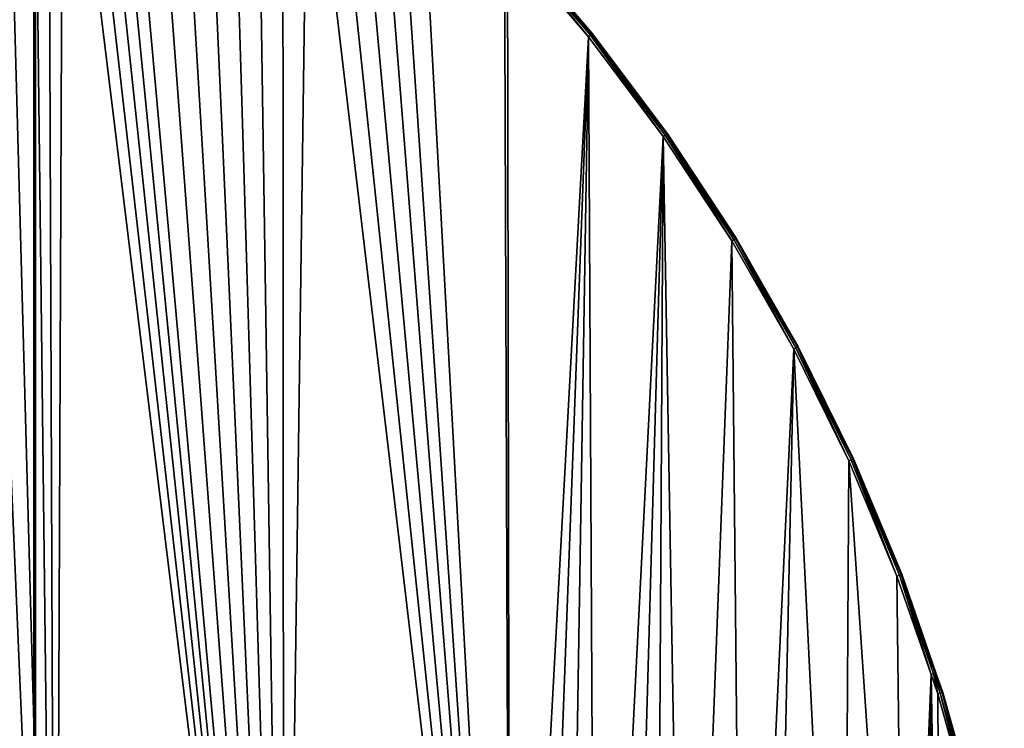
# Model space of a CAD drawing. Extents: x 61 to 680, y 107 to 1063.
# Tile 81 of 186: x 254 to 447, y 385 to 524. Entities that reach past the tile are written whole.
import ezdxf

# ---------------------------------------------------------------- set-up
doc = ezdxf.new("R2010")
doc.units = 0
doc.layers.get('0').update_dxf_attribs({"color": 13, "linetype": 'CONTINUOUS'})

# ---------------------------------------------------------------- blocks, each defined once
blk = doc.blocks.new('GROUP_1')
for p, q in [((267.18, 310.03, 20), (283.04, 291.4, 20)), ((267.18, 310.03), (283.04, 291.4)), ((283.43, 291.71, 19.87), (267.55, 310.36, 19.87)), ((283.43, 291.71, 0.13), (267.55, 310.36, 0.13)), ((283.71, 291.94, 19.5), (267.82, 310.61, 19.5)), ((283.71, 291.94, 0.5), (267.82, 310.61, 0.5)), ((283.82, 292.02, 1), (267.92, 310.7, 1)), ((283.82, 292.02, 19), (267.92, 310.7, 19)), ((283.04, 291.4, 20), (283.43, 291.71, 19.87)), ((283.43, 291.71, 0.13), (283.04, 291.4)), ((283.43, 291.71, 19.87), (283.71, 291.94, 19.5)), ((283.71, 291.94, 0.5), (283.43, 291.71, 0.13)), ((298.12, 272.11, 19.87), (283.43, 291.71, 19.87)), ((298.12, 272.11, 0.13), (283.43, 291.71, 0.13)), ((283.71, 291.94, 19.5), (283.82, 292.02, 19)), ((283.82, 292.02, 1), (283.71, 291.94, 0.5)), ((298.42, 272.33, 19.5), (283.71, 291.94, 19.5)), ((298.42, 272.33, 0.5), (283.71, 291.94, 0.5)), ((283.82, 292.02, 1), (283.82, 292.02, 19)), ((298.53, 272.4, 1), (283.82, 292.02, 1)), ((298.53, 272.4, 19), (283.82, 292.02, 19)), ((283.04, 291.4, 20), (297.72, 271.83, 20)), ((283.04, 291.4), (297.72, 271.83)), ((298.42, 272.33, 19.5), (298.53, 272.4, 19)), ((298.42, 272.33, 0.5), (298.53, 272.4, 1)), ((298.53, 272.4, 1), (298.53, 272.4, 19)), ((312.01, 251.91, 1), (298.53, 272.4, 1)), ((312.01, 251.91, 19), (298.53, 272.4, 19)), ((297.72, 271.83, 20), (298.12, 272.11, 19.87)), ((297.72, 271.83), (298.12, 272.11, 0.13)), ((297.72, 271.83, 20), (311.16, 251.38, 20)), ((297.72, 271.83), (311.16, 251.38)), ((298.12, 272.11, 19.87), (298.42, 272.33, 19.5)), ((298.12, 272.11, 0.13), (298.42, 272.33, 0.5)), ((311.58, 251.65, 19.87), (298.12, 272.11, 19.87)), ((311.58, 251.65, 0.13), (298.12, 272.11, 0.13)), ((311.89, 251.84, 19.5), (298.42, 272.33, 19.5)), ((311.89, 251.84, 0.5), (298.42, 272.33, 0.5)), ((311.16, 251.38, 20), (311.58, 251.65, 19.87)), ((311.58, 251.65, 0.13), (311.16, 251.38)), ((311.16, 251.38, 20), (323.31, 230.15, 20)), ((311.16, 251.38), (323.31, 230.15)), ((311.58, 251.65, 19.87), (311.89, 251.84, 19.5)), ((311.89, 251.84, 0.5), (311.58, 251.65, 0.13)), ((323.75, 230.39, 19.87), (311.58, 251.65, 19.87)), ((323.75, 230.39, 0.13), (311.58, 251.65, 0.13)), ((311.89, 251.84, 19.5), (312.01, 251.91, 19)), ((312.01, 251.91, 1), (311.89, 251.84, 0.5)), ((324.07, 230.56, 19.5), (311.89, 251.84, 19.5)), ((324.07, 230.56, 0.5), (311.89, 251.84, 0.5)), ((312.01, 251.91, 1), (312.01, 251.91, 19)), ((324.19, 230.62, 1), (312.01, 251.91, 1)), ((324.19, 230.62, 19), (312.01, 251.91, 19)), ((323.31, 230.15, 20), (323.75, 230.39, 19.87)), ((323.31, 230.15), (323.75, 230.39, 0.13)), ((323.31, 230.15, 20), (334.12, 208.21, 20)), ((323.31, 230.15), (334.12, 208.21)), ((323.75, 230.39, 19.87), (324.07, 230.56, 19.5)), ((323.75, 230.39, 0.13), (324.07, 230.56, 0.5)), ((334.58, 208.41, 19.87), (323.75, 230.39, 19.87)), ((334.58, 208.41, 0.13), (323.75, 230.39, 0.13)), ((324.07, 230.56, 19.5), (324.19, 230.62, 19)), ((324.07, 230.56, 0.5), (324.19, 230.62, 1)), ((334.91, 208.56, 19.5), (324.07, 230.56, 19.5)), ((334.91, 208.56, 0.5), (324.07, 230.56, 0.5)), ((324.19, 230.62, 1), (324.19, 230.62, 19)), ((335.03, 208.62, 1), (324.19, 230.62, 1)), ((335.03, 208.62, 19), (324.19, 230.62, 19)), ((334.91, 208.56, 19.5), (335.03, 208.62, 19)), ((334.91, 208.56, 0.5), (335.03, 208.62, 1)), ((344.49, 185.99, 1), (335.03, 208.62, 1)), ((335.03, 208.62, 1), (335.03, 208.62, 19)), ((344.49, 185.99, 19), (335.03, 208.62, 19)), ((334.12, 208.21, 20), (334.58, 208.41, 19.87)), ((334.12, 208.21), (334.58, 208.41, 0.13)), ((334.12, 208.21, 20), (343.56, 185.63, 20)), ((334.12, 208.21), (343.56, 185.63)), ((334.58, 208.41, 19.87), (334.91, 208.56, 19.5)), ((334.58, 208.41, 0.13), (334.91, 208.56, 0.5)), ((344.03, 185.81, 19.87), (334.58, 208.41, 19.87)), ((344.03, 185.81, 0.13), (334.58, 208.41, 0.13)), ((344.37, 185.94, 19.5), (334.91, 208.56, 19.5)), ((344.37, 185.94, 0.5), (334.91, 208.56, 0.5)), ((343.56, 185.63, 20), (344.03, 185.81, 19.87)), ((343.56, 185.63), (344.03, 185.81, 0.13)), ((343.56, 185.63, 20), (350.27, 166.31, 20)), ((343.56, 185.63), (350.27, 166.31)), ((344.03, 185.81, 19.87), (344.37, 185.94, 19.5)), ((344.03, 185.81, 0.13), (344.37, 185.94, 0.5)), ((350.74, 166.47, 19.87), (344.03, 185.81, 19.87)), ((350.74, 166.47, 0.13), (344.03, 185.81, 0.13)), ((344.37, 185.94, 19.5), (344.49, 185.99, 19)), ((344.37, 185.94, 0.5), (344.49, 185.99, 1)), ((351.09, 166.59, 19.5), (344.37, 185.94, 19.5)), ((351.09, 166.59, 0.5), (344.37, 185.94, 0.5)), ((344.49, 185.99, 1), (344.49, 185.99, 19)), ((351.21, 166.64, 1), (344.49, 185.99, 1)), ((351.21, 166.64, 19), (344.49, 185.99, 19)), ((350.27, 166.31, 20), (350.74, 166.47, 19.87)), ((350.74, 166.47, 0.13), (350.27, 166.31)), ((350.27, 166.31, 20), (351.58, 162.52, 20)), ((350.27, 166.31), (351.58, 162.52)), ((350.74, 166.47, 19.87), (351.09, 166.59, 19.5)), ((351.09, 166.59, 0.5), (350.74, 166.47, 0.13)), ((352.06, 162.67, 19.87), (350.74, 166.47, 19.87)), ((352.06, 162.67, 0.13), (350.74, 166.47, 0.13)), ((351.09, 166.59, 19.5), (351.21, 166.64, 19)), ((351.21, 166.64, 1), (351.09, 166.59, 0.5)), ((352.41, 162.78, 19.5), (351.09, 166.59, 19.5)), ((352.41, 162.78, 0.5), (351.09, 166.59, 0.5)), ((351.21, 166.64, 1), (351.21, 166.64, 19)), ((352.54, 162.82, 1), (351.21, 166.64, 1)), ((352.54, 162.82, 19), (351.21, 166.64, 19)), ((351.58, 162.52, 20), (352.06, 162.67, 19.87)), ((351.58, 162.52), (352.06, 162.67, 0.13)), ((351.58, 162.52, 20), (358.17, 138.96, 20)), ((351.58, 162.52), (358.17, 138.96)), ((352.06, 162.67, 19.87), (352.41, 162.78, 19.5)), ((352.06, 162.67, 0.13), (352.41, 162.78, 0.5)), ((358.65, 139.08, 19.87), (352.06, 162.67, 19.87)), ((358.65, 139.08, 0.13), (352.06, 162.67, 0.13)), ((352.41, 162.78, 19.5), (352.54, 162.82, 19)), ((352.41, 162.78, 0.5), (352.54, 162.82, 1)), ((359.01, 139.17, 19.5), (352.41, 162.78, 19.5)), ((359.01, 139.17, 0.5), (352.41, 162.78, 0.5)), ((352.54, 162.82, 1), (352.54, 162.82, 19)), ((359.14, 139.2, 1), (352.54, 162.82, 1)), ((359.14, 139.2, 19), (352.54, 162.82, 19))]:
    blk.add_line(p, q)
mesh = blk.add_polyface()
corners = [(1, 102.63), (1.45, 90.16), (1, 96.39), (1.45, 108.86), (2.34, 83.98), (2.34, 115.04), (3.67, 77.88), (7.46, 138.96), (5.44, 71.9), (7.63, 66.05), (14.04, 162.52), (10.23, 60.38), (13.44, 54.59), (20.37, 44.69), (15.35, 166.31), (22.06, 185.63), (32.57, 32.49), (31.5, 208.21), (42.31, 230.15), (46.71, 22.59), (54.47, 251.38), (59.3, 16.72), (67.91, 271.83), (87.38, 10.09), (82.58, 291.4), (98.44, 310.03), (89.32, 9.63), (133.7, 3.3), (99.04, 310.64), (115.43, 327.64), (119.92, 331.75), (123.78, 334.96), (128.23, 338.29), (132.85, 341.37), (137.63, 344.21), (178.46, 1), (142.54, 346.79), (147.59, 349.11), (152.76, 351.16), (158.02, 352.94), (163.37, 354.43), (168.79, 355.65), (174.27, 356.57), (177.11, 356.91), (179.95, 357.11), (223.25, 2.74), (182.81, 357.18), (185.67, 357.11), (188.52, 356.91), (191.35, 356.57), (196.83, 355.65), (202.25, 354.43), (207.6, 352.94), (212.86, 351.16), (218.03, 349.11), (223.08, 346.79), (228, 344.21), (267.7, 8.51), (232.77, 341.37), (237.39, 338.29), (241.85, 334.96), (245.7, 331.75), (250.2, 327.64), (266.58, 310.64), (267.18, 310.03), (283.04, 291.4), (272.55, 9.59), (278.52, 10.74), (284.46, 11.96), (297.72, 271.83), (290.38, 13.24), (296.29, 14.59), (302.13, 16), (311.16, 251.38), (313.48, 20.06), (323.31, 230.15), (318.91, 22.59), (333.05, 32.49), (334.12, 208.21), (345.26, 44.7), (343.56, 185.63), (350.27, 166.31), (349, 49.66), (352.19, 54.6), (351.58, 162.52), (358.17, 138.96), (352.39, 54.9), (355.39, 60.38), (357.99, 66.05), (360.18, 71.9), (363.28, 115.04), (361.95, 77.88), (363.28, 83.98), (364.17, 108.86), (364.17, 90.16), (364.62, 102.63), (364.62, 96.39)]
mesh.append_faces([[corners[k] for k in face] for face in [(0, 1, 2), (94, 95, 96)]], dxfattribs={"vtx0": -1})
mesh.append_faces([[corners[k] for k in face] for face in [(1, 3, 4), (4, 5, 6), (6, 7, 8), (8, 7, 9), (9, 10, 11), (11, 10, 12), (12, 10, 13), (13, 15, 16), (16, 18, 19), (19, 20, 21), (21, 22, 23), (23, 25, 26), (26, 25, 27), (27, 34, 35), (35, 44, 45), (45, 56, 57), (57, 65, 66), (66, 65, 67), (67, 65, 68), (68, 69, 70), (70, 69, 71), (71, 69, 72), (72, 73, 74), (74, 75, 76), (76, 75, 77), (77, 78, 79), (79, 81, 82), (82, 81, 83), (83, 85, 86), (86, 85, 87), (87, 85, 88), (88, 85, 89), (89, 90, 91), (91, 90, 92), (92, 93, 94)]], dxfattribs={"vtx0": -1, "vtx1": -1})
mesh.append_faces([[corners[k] for k in face] for face in [(1, 0, 3), (4, 3, 5), (6, 5, 7), (9, 7, 10), (13, 10, 14), (13, 14, 15), (16, 15, 17), (16, 17, 18), (19, 18, 20), (21, 20, 22), (23, 22, 24), (23, 24, 25), (27, 25, 28), (27, 28, 29), (27, 29, 30), (27, 30, 31), (27, 31, 32), (27, 32, 33), (27, 33, 34), (35, 34, 36), (35, 36, 37), (35, 37, 38), (35, 38, 39), (35, 39, 40), (35, 40, 41), (35, 41, 42), (35, 42, 43), (35, 43, 44), (45, 44, 46), (45, 46, 47), (45, 47, 48), (45, 48, 49), (45, 49, 50), (45, 50, 51), (45, 51, 52), (45, 52, 53), (45, 53, 54), (45, 54, 55), (45, 55, 56), (57, 56, 58), (57, 58, 59), (57, 59, 60), (57, 60, 61), (57, 61, 62), (57, 62, 63), (57, 63, 64), (57, 64, 65), (68, 65, 69), (72, 69, 73), (74, 73, 75), (77, 75, 78), (79, 78, 80), (79, 80, 81), (83, 81, 84), (83, 84, 85), (89, 85, 90), (92, 90, 93), (94, 93, 95)]], dxfattribs={"vtx0": -1, "vtx2": -1})
mesh = blk.add_polyface()
corners = [(1.45, 90.16, 20), (1, 102.63, 20), (1, 96.39, 20), (1.45, 108.86, 20), (2.34, 83.98, 20), (2.34, 115.04, 20), (3.67, 77.88, 20), (7.46, 138.96, 20), (5.44, 71.9, 20), (7.63, 66.05, 20), (14.04, 162.52, 20), (10.23, 60.38, 20), (13.44, 54.59, 20), (20.37, 44.69, 20), (15.35, 166.31, 20), (22.06, 185.63, 20), (32.57, 32.49, 20), (31.5, 208.21, 20), (42.31, 230.15, 20), (46.71, 22.59, 20), (54.47, 251.38, 20), (59.3, 16.72, 20), (67.91, 271.83, 20), (87.38, 10.09, 20), (82.58, 291.4, 20), (98.44, 310.03, 20), (89.32, 9.63, 20), (133.7, 3.3, 20), (99.04, 310.64, 20), (115.43, 327.64, 20), (119.92, 331.75, 20), (123.78, 334.96, 20), (128.23, 338.29, 20), (132.85, 341.37, 20), (137.63, 344.21, 20), (178.46, 1, 20), (142.54, 346.79, 20), (147.59, 349.11, 20), (152.76, 351.16, 20), (158.02, 352.94, 20), (163.37, 354.43, 20), (168.79, 355.65, 20), (174.27, 356.57, 20), (177.11, 356.91, 20), (179.95, 357.11, 20), (223.25, 2.74, 20), (182.81, 357.18, 20), (185.67, 357.11, 20), (188.52, 356.91, 20), (191.35, 356.57, 20), (196.83, 355.65, 20), (202.25, 354.43, 20), (207.6, 352.94, 20), (212.86, 351.16, 20), (218.03, 349.11, 20), (223.08, 346.79, 20), (228, 344.21, 20), (267.7, 8.51, 20), (232.77, 341.37, 20), (237.39, 338.29, 20), (241.85, 334.96, 20), (245.7, 331.75, 20), (250.2, 327.64, 20), (266.58, 310.64, 20), (267.18, 310.03, 20), (283.04, 291.4, 20), (272.55, 9.59, 20), (278.52, 10.74, 20), (284.46, 11.96, 20), (297.72, 271.83, 20), (290.38, 13.24, 20), (296.29, 14.59, 20), (302.13, 16, 20), (311.16, 251.38, 20), (313.48, 20.06, 20), (323.31, 230.15, 20), (318.91, 22.59, 20), (333.05, 32.49, 20), (334.12, 208.21, 20), (345.26, 44.7, 20), (343.56, 185.63, 20), (350.27, 166.31, 20), (349, 49.66, 20), (352.19, 54.6, 20), (351.58, 162.52, 20), (358.17, 138.96, 20), (352.39, 54.9, 20), (355.39, 60.38, 20), (357.99, 66.05, 20), (360.18, 71.9, 20), (363.28, 115.04, 20), (361.95, 77.88, 20), (363.28, 83.98, 20), (364.17, 108.86, 20), (364.17, 90.16, 20), (364.62, 102.63, 20), (364.62, 96.39, 20)]
mesh.append_faces([[corners[k] for k in face] for face in [(0, 1, 2), (95, 94, 96)]], dxfattribs={"vtx0": -1})
mesh.append_faces([[corners[k] for k in face] for face in [(1, 0, 3), (3, 4, 5), (5, 6, 7), (7, 9, 10), (10, 13, 14), (14, 13, 15), (15, 16, 17), (17, 16, 18), (18, 19, 20), (20, 21, 22), (22, 23, 24), (24, 23, 25), (25, 27, 28), (28, 27, 29), (29, 27, 30), (30, 27, 31), (31, 27, 32), (32, 27, 33), (33, 27, 34), (34, 35, 36), (36, 35, 37), (37, 35, 38), (38, 35, 39), (39, 35, 40), (40, 35, 41), (41, 35, 42), (42, 35, 43), (43, 35, 44), (44, 45, 46), (46, 45, 47), (47, 45, 48), (48, 45, 49), (49, 45, 50), (50, 45, 51), (51, 45, 52), (52, 45, 53), (53, 45, 54), (54, 45, 55), (55, 45, 56), (56, 57, 58), (58, 57, 59), (59, 57, 60), (60, 57, 61), (61, 57, 62), (62, 57, 63), (63, 57, 64), (64, 57, 65), (65, 68, 69), (69, 72, 73), (73, 74, 75), (75, 77, 78), (78, 79, 80), (80, 79, 81), (81, 83, 84), (84, 83, 85), (85, 89, 90), (90, 92, 93), (93, 94, 95)]], dxfattribs={"vtx0": -1, "vtx1": -1})
mesh.append_faces([[corners[k] for k in face] for face in [(3, 0, 4), (5, 4, 6), (7, 6, 8), (7, 8, 9), (10, 9, 11), (10, 11, 12), (10, 12, 13), (15, 13, 16), (18, 16, 19), (20, 19, 21), (22, 21, 23), (25, 23, 26), (25, 26, 27), (34, 27, 35), (44, 35, 45), (56, 45, 57), (65, 57, 66), (65, 66, 67), (65, 67, 68), (69, 68, 70), (69, 70, 71), (69, 71, 72), (73, 72, 74), (75, 74, 76), (75, 76, 77), (78, 77, 79), (81, 79, 82), (81, 82, 83), (85, 83, 86), (85, 86, 87), (85, 87, 88), (85, 88, 89), (90, 89, 91), (90, 91, 92), (93, 92, 94)]], dxfattribs={"vtx0": -1, "vtx2": -1})
mesh = blk.add_polyface()
corners = [(283.04, 291.4, 20), (267.55, 310.36, 19.87), (267.18, 310.03, 20), (283.43, 291.71, 19.87)]
mesh.append_faces([[corners[k] for k in face] for face in [(0, 1, 2), (1, 0, 3)]], dxfattribs={"vtx0": -1})
mesh = blk.add_polyface()
corners = [(267.55, 310.36, 0.13), (283.04, 291.4), (267.18, 310.03), (283.43, 291.71, 0.13)]
mesh.append_faces([[corners[k] for k in face] for face in [(0, 1, 2), (1, 0, 3)]], dxfattribs={"vtx0": -1})
mesh = blk.add_polyface()
corners = [(283.43, 291.71, 19.87), (267.82, 310.61, 19.5), (267.55, 310.36, 19.87), (283.71, 291.94, 19.5)]
mesh.append_faces([[corners[k] for k in face] for face in [(0, 1, 2), (1, 0, 3)]], dxfattribs={"vtx0": -1})
mesh = blk.add_polyface()
corners = [(267.82, 310.61, 0.5), (283.43, 291.71, 0.13), (267.55, 310.36, 0.13), (283.71, 291.94, 0.5)]
mesh.append_faces([[corners[k] for k in face] for face in [(0, 1, 2), (1, 0, 3)]], dxfattribs={"vtx0": -1})
mesh = blk.add_polyface()
corners = [(283.82, 292.02, 19), (267.82, 310.61, 19.5), (283.71, 291.94, 19.5), (267.92, 310.7, 19)]
mesh.append_faces([[corners[k] for k in face] for face in [(0, 1, 2), (1, 0, 3)]], dxfattribs={"vtx0": -1})
mesh = blk.add_polyface()
corners = [(267.82, 310.61, 0.5), (283.82, 292.02, 1), (283.71, 291.94, 0.5), (267.92, 310.7, 1)]
mesh.append_faces([[corners[k] for k in face] for face in [(0, 1, 2), (1, 0, 3)]], dxfattribs={"vtx0": -1})
mesh = blk.add_polyface()
corners = [(267.92, 310.7, 1), (283.82, 292.02, 19), (283.82, 292.02, 1), (267.92, 310.7, 19)]
mesh.append_faces([[corners[k] for k in face] for face in [(0, 1, 2), (1, 0, 3)]], dxfattribs={"vtx0": -1})
mesh = blk.add_polyface()
corners = [(297.72, 271.83, 20), (283.43, 291.71, 19.87), (283.04, 291.4, 20), (298.12, 272.11, 19.87)]
mesh.append_faces([[corners[k] for k in face] for face in [(0, 1, 2), (1, 0, 3)]], dxfattribs={"vtx0": -1})
mesh = blk.add_polyface()
corners = [(283.43, 291.71, 0.13), (297.72, 271.83), (283.04, 291.4), (298.12, 272.11, 0.13)]
mesh.append_faces([[corners[k] for k in face] for face in [(0, 1, 2), (1, 0, 3)]], dxfattribs={"vtx0": -1})
mesh = blk.add_polyface()
corners = [(298.12, 272.11, 19.87), (283.71, 291.94, 19.5), (283.43, 291.71, 19.87), (298.42, 272.33, 19.5)]
mesh.append_faces([[corners[k] for k in face] for face in [(0, 1, 2), (1, 0, 3)]], dxfattribs={"vtx0": -1})
mesh = blk.add_polyface()
corners = [(283.71, 291.94, 0.5), (298.12, 272.11, 0.13), (283.43, 291.71, 0.13), (298.42, 272.33, 0.5)]
mesh.append_faces([[corners[k] for k in face] for face in [(0, 1, 2), (1, 0, 3)]], dxfattribs={"vtx0": -1})
mesh = blk.add_polyface()
corners = [(298.53, 272.4, 19), (283.71, 291.94, 19.5), (298.42, 272.33, 19.5), (283.82, 292.02, 19)]
mesh.append_faces([[corners[k] for k in face] for face in [(0, 1, 2), (1, 0, 3)]], dxfattribs={"vtx0": -1})
mesh = blk.add_polyface()
corners = [(283.71, 291.94, 0.5), (298.53, 272.4, 1), (298.42, 272.33, 0.5), (283.82, 292.02, 1)]
mesh.append_faces([[corners[k] for k in face] for face in [(0, 1, 2), (1, 0, 3)]], dxfattribs={"vtx0": -1})
mesh = blk.add_polyface()
corners = [(283.82, 292.02, 1), (298.53, 272.4, 19), (298.53, 272.4, 1), (283.82, 292.02, 19)]
mesh.append_faces([[corners[k] for k in face] for face in [(0, 1, 2), (1, 0, 3)]], dxfattribs={"vtx0": -1})
mesh = blk.add_polyface()
corners = [(312.01, 251.91, 19), (298.42, 272.33, 19.5), (311.89, 251.84, 19.5), (298.53, 272.4, 19)]
mesh.append_faces([[corners[k] for k in face] for face in [(0, 1, 2), (1, 0, 3)]], dxfattribs={"vtx0": -1})
mesh = blk.add_polyface()
corners = [(298.42, 272.33, 0.5), (312.01, 251.91, 1), (311.89, 251.84, 0.5), (298.53, 272.4, 1)]
mesh.append_faces([[corners[k] for k in face] for face in [(0, 1, 2), (1, 0, 3)]], dxfattribs={"vtx0": -1})
mesh = blk.add_polyface()
corners = [(298.53, 272.4, 1), (312.01, 251.91, 19), (312.01, 251.91, 1), (298.53, 272.4, 19)]
mesh.append_faces([[corners[k] for k in face] for face in [(0, 1, 2), (1, 0, 3)]], dxfattribs={"vtx0": -1})
mesh = blk.add_polyface()
corners = [(311.16, 251.38, 20), (298.12, 272.11, 19.87), (297.72, 271.83, 20), (311.58, 251.65, 19.87)]
mesh.append_faces([[corners[k] for k in face] for face in [(0, 1, 2), (1, 0, 3)]], dxfattribs={"vtx0": -1})
mesh = blk.add_polyface()
corners = [(298.12, 272.11, 0.13), (311.16, 251.38), (297.72, 271.83), (311.58, 251.65, 0.13)]
mesh.append_faces([[corners[k] for k in face] for face in [(0, 1, 2), (1, 0, 3)]], dxfattribs={"vtx0": -1})
mesh = blk.add_polyface()
corners = [(311.58, 251.65, 19.87), (298.42, 272.33, 19.5), (298.12, 272.11, 19.87), (311.89, 251.84, 19.5)]
mesh.append_faces([[corners[k] for k in face] for face in [(0, 1, 2), (1, 0, 3)]], dxfattribs={"vtx0": -1})
mesh = blk.add_polyface()
corners = [(298.42, 272.33, 0.5), (311.58, 251.65, 0.13), (298.12, 272.11, 0.13), (311.89, 251.84, 0.5)]
mesh.append_faces([[corners[k] for k in face] for face in [(0, 1, 2), (1, 0, 3)]], dxfattribs={"vtx0": -1})
mesh = blk.add_polyface()
corners = [(323.31, 230.15, 20), (311.58, 251.65, 19.87), (311.16, 251.38, 20), (323.75, 230.39, 19.87)]
mesh.append_faces([[corners[k] for k in face] for face in [(0, 1, 2), (1, 0, 3)]], dxfattribs={"vtx0": -1})
mesh = blk.add_polyface()
corners = [(311.58, 251.65, 0.13), (323.31, 230.15), (311.16, 251.38), (323.75, 230.39, 0.13)]
mesh.append_faces([[corners[k] for k in face] for face in [(0, 1, 2), (1, 0, 3)]], dxfattribs={"vtx0": -1})
mesh = blk.add_polyface()
corners = [(323.75, 230.39, 19.87), (311.89, 251.84, 19.5), (311.58, 251.65, 19.87), (324.07, 230.56, 19.5)]
mesh.append_faces([[corners[k] for k in face] for face in [(0, 1, 2), (1, 0, 3)]], dxfattribs={"vtx0": -1})
mesh = blk.add_polyface()
corners = [(311.89, 251.84, 0.5), (323.75, 230.39, 0.13), (311.58, 251.65, 0.13), (324.07, 230.56, 0.5)]
mesh.append_faces([[corners[k] for k in face] for face in [(0, 1, 2), (1, 0, 3)]], dxfattribs={"vtx0": -1})
mesh = blk.add_polyface()
corners = [(324.19, 230.62, 19), (311.89, 251.84, 19.5), (324.07, 230.56, 19.5), (312.01, 251.91, 19)]
mesh.append_faces([[corners[k] for k in face] for face in [(0, 1, 2), (1, 0, 3)]], dxfattribs={"vtx0": -1})
mesh = blk.add_polyface()
corners = [(311.89, 251.84, 0.5), (324.19, 230.62, 1), (324.07, 230.56, 0.5), (312.01, 251.91, 1)]
mesh.append_faces([[corners[k] for k in face] for face in [(0, 1, 2), (1, 0, 3)]], dxfattribs={"vtx0": -1})
mesh = blk.add_polyface()
corners = [(312.01, 251.91, 1), (324.19, 230.62, 19), (324.19, 230.62, 1), (312.01, 251.91, 19)]
mesh.append_faces([[corners[k] for k in face] for face in [(0, 1, 2), (1, 0, 3)]], dxfattribs={"vtx0": -1})
mesh = blk.add_polyface()
corners = [(334.12, 208.21, 20), (323.75, 230.39, 19.87), (323.31, 230.15, 20), (334.58, 208.41, 19.87)]
mesh.append_faces([[corners[k] for k in face] for face in [(0, 1, 2), (1, 0, 3)]], dxfattribs={"vtx0": -1})
mesh = blk.add_polyface()
corners = [(323.75, 230.39, 0.13), (334.12, 208.21), (323.31, 230.15), (334.58, 208.41, 0.13)]
mesh.append_faces([[corners[k] for k in face] for face in [(0, 1, 2), (1, 0, 3)]], dxfattribs={"vtx0": -1})
mesh = blk.add_polyface()
corners = [(334.58, 208.41, 19.87), (324.07, 230.56, 19.5), (323.75, 230.39, 19.87), (334.91, 208.56, 19.5)]
mesh.append_faces([[corners[k] for k in face] for face in [(0, 1, 2), (1, 0, 3)]], dxfattribs={"vtx0": -1})
mesh = blk.add_polyface()
corners = [(324.07, 230.56, 0.5), (334.58, 208.41, 0.13), (323.75, 230.39, 0.13), (334.91, 208.56, 0.5)]
mesh.append_faces([[corners[k] for k in face] for face in [(0, 1, 2), (1, 0, 3)]], dxfattribs={"vtx0": -1})
mesh = blk.add_polyface()
corners = [(335.03, 208.62, 19), (324.07, 230.56, 19.5), (334.91, 208.56, 19.5), (324.19, 230.62, 19)]
mesh.append_faces([[corners[k] for k in face] for face in [(0, 1, 2), (1, 0, 3)]], dxfattribs={"vtx0": -1})
mesh = blk.add_polyface()
corners = [(324.07, 230.56, 0.5), (335.03, 208.62, 1), (334.91, 208.56, 0.5), (324.19, 230.62, 1)]
mesh.append_faces([[corners[k] for k in face] for face in [(0, 1, 2), (1, 0, 3)]], dxfattribs={"vtx0": -1})
mesh = blk.add_polyface()
corners = [(324.19, 230.62, 1), (335.03, 208.62, 19), (335.03, 208.62, 1), (324.19, 230.62, 19)]
mesh.append_faces([[corners[k] for k in face] for face in [(0, 1, 2), (1, 0, 3)]], dxfattribs={"vtx0": -1})
mesh = blk.add_polyface()
corners = [(344.49, 185.99, 19), (334.91, 208.56, 19.5), (344.37, 185.94, 19.5), (335.03, 208.62, 19)]
mesh.append_faces([[corners[k] for k in face] for face in [(0, 1, 2), (1, 0, 3)]], dxfattribs={"vtx0": -1})
mesh = blk.add_polyface()
corners = [(334.91, 208.56, 0.5), (344.49, 185.99, 1), (344.37, 185.94, 0.5), (335.03, 208.62, 1)]
mesh.append_faces([[corners[k] for k in face] for face in [(0, 1, 2), (1, 0, 3)]], dxfattribs={"vtx0": -1})
mesh = blk.add_polyface()
corners = [(335.03, 208.62, 1), (344.49, 185.99, 19), (344.49, 185.99, 1), (335.03, 208.62, 19)]
mesh.append_faces([[corners[k] for k in face] for face in [(0, 1, 2), (1, 0, 3)]], dxfattribs={"vtx0": -1})
mesh = blk.add_polyface()
corners = [(343.56, 185.63, 20), (334.58, 208.41, 19.87), (334.12, 208.21, 20), (344.03, 185.81, 19.87)]
mesh.append_faces([[corners[k] for k in face] for face in [(0, 1, 2), (1, 0, 3)]], dxfattribs={"vtx0": -1})
mesh = blk.add_polyface()
corners = [(334.58, 208.41, 0.13), (343.56, 185.63), (334.12, 208.21), (344.03, 185.81, 0.13)]
mesh.append_faces([[corners[k] for k in face] for face in [(0, 1, 2), (1, 0, 3)]], dxfattribs={"vtx0": -1})
mesh = blk.add_polyface()
corners = [(344.03, 185.81, 19.87), (334.91, 208.56, 19.5), (334.58, 208.41, 19.87), (344.37, 185.94, 19.5)]
mesh.append_faces([[corners[k] for k in face] for face in [(0, 1, 2), (1, 0, 3)]], dxfattribs={"vtx0": -1})
mesh = blk.add_polyface()
corners = [(334.91, 208.56, 0.5), (344.03, 185.81, 0.13), (334.58, 208.41, 0.13), (344.37, 185.94, 0.5)]
mesh.append_faces([[corners[k] for k in face] for face in [(0, 1, 2), (1, 0, 3)]], dxfattribs={"vtx0": -1})
mesh = blk.add_polyface()
corners = [(350.27, 166.31, 20), (344.03, 185.81, 19.87), (343.56, 185.63, 20), (350.74, 166.47, 19.87)]
mesh.append_faces([[corners[k] for k in face] for face in [(0, 1, 2), (1, 0, 3)]], dxfattribs={"vtx0": -1})
mesh = blk.add_polyface()
corners = [(344.03, 185.81, 0.13), (350.27, 166.31), (343.56, 185.63), (350.74, 166.47, 0.13)]
mesh.append_faces([[corners[k] for k in face] for face in [(0, 1, 2), (1, 0, 3)]], dxfattribs={"vtx0": -1})
mesh = blk.add_polyface()
corners = [(350.74, 166.47, 19.87), (344.37, 185.94, 19.5), (344.03, 185.81, 19.87), (351.09, 166.59, 19.5)]
mesh.append_faces([[corners[k] for k in face] for face in [(0, 1, 2), (1, 0, 3)]], dxfattribs={"vtx0": -1})
mesh = blk.add_polyface()
corners = [(344.37, 185.94, 0.5), (350.74, 166.47, 0.13), (344.03, 185.81, 0.13), (351.09, 166.59, 0.5)]
mesh.append_faces([[corners[k] for k in face] for face in [(0, 1, 2), (1, 0, 3)]], dxfattribs={"vtx0": -1})
mesh = blk.add_polyface()
corners = [(351.21, 166.64, 19), (344.37, 185.94, 19.5), (351.09, 166.59, 19.5), (344.49, 185.99, 19)]
mesh.append_faces([[corners[k] for k in face] for face in [(0, 1, 2), (1, 0, 3)]], dxfattribs={"vtx0": -1})
mesh = blk.add_polyface()
corners = [(344.37, 185.94, 0.5), (351.21, 166.64, 1), (351.09, 166.59, 0.5), (344.49, 185.99, 1)]
mesh.append_faces([[corners[k] for k in face] for face in [(0, 1, 2), (1, 0, 3)]], dxfattribs={"vtx0": -1})
mesh = blk.add_polyface()
corners = [(344.49, 185.99, 1), (351.21, 166.64, 19), (351.21, 166.64, 1), (344.49, 185.99, 19)]
mesh.append_faces([[corners[k] for k in face] for face in [(0, 1, 2), (1, 0, 3)]], dxfattribs={"vtx0": -1})
mesh = blk.add_polyface()
corners = [(351.58, 162.52, 20), (350.74, 166.47, 19.87), (350.27, 166.31, 20), (352.06, 162.67, 19.87)]
mesh.append_faces([[corners[k] for k in face] for face in [(0, 1, 2), (1, 0, 3)]], dxfattribs={"vtx0": -1})
mesh = blk.add_polyface()
corners = [(350.74, 166.47, 0.13), (351.58, 162.52), (350.27, 166.31), (352.06, 162.67, 0.13)]
mesh.append_faces([[corners[k] for k in face] for face in [(0, 1, 2), (1, 0, 3)]], dxfattribs={"vtx0": -1})
mesh = blk.add_polyface()
corners = [(352.06, 162.67, 19.87), (351.09, 166.59, 19.5), (350.74, 166.47, 19.87), (352.41, 162.78, 19.5)]
mesh.append_faces([[corners[k] for k in face] for face in [(0, 1, 2), (1, 0, 3)]], dxfattribs={"vtx0": -1})
mesh = blk.add_polyface()
corners = [(351.09, 166.59, 0.5), (352.06, 162.67, 0.13), (350.74, 166.47, 0.13), (352.41, 162.78, 0.5)]
mesh.append_faces([[corners[k] for k in face] for face in [(0, 1, 2), (1, 0, 3)]], dxfattribs={"vtx0": -1})
mesh = blk.add_polyface()
corners = [(352.54, 162.82, 19), (351.09, 166.59, 19.5), (352.41, 162.78, 19.5), (351.21, 166.64, 19)]
mesh.append_faces([[corners[k] for k in face] for face in [(0, 1, 2), (1, 0, 3)]], dxfattribs={"vtx0": -1})
mesh = blk.add_polyface()
corners = [(351.09, 166.59, 0.5), (352.54, 162.82, 1), (352.41, 162.78, 0.5), (351.21, 166.64, 1)]
mesh.append_faces([[corners[k] for k in face] for face in [(0, 1, 2), (1, 0, 3)]], dxfattribs={"vtx0": -1})
mesh = blk.add_polyface()
corners = [(351.21, 166.64, 1), (352.54, 162.82, 19), (352.54, 162.82, 1), (351.21, 166.64, 19)]
mesh.append_faces([[corners[k] for k in face] for face in [(0, 1, 2), (1, 0, 3)]], dxfattribs={"vtx0": -1})
mesh = blk.add_polyface()
corners = [(358.17, 138.96, 20), (352.06, 162.67, 19.87), (351.58, 162.52, 20), (358.65, 139.08, 19.87)]
mesh.append_faces([[corners[k] for k in face] for face in [(0, 1, 2), (1, 0, 3)]], dxfattribs={"vtx0": -1})
mesh = blk.add_polyface()
corners = [(352.06, 162.67, 0.13), (358.17, 138.96), (351.58, 162.52), (358.65, 139.08, 0.13)]
mesh.append_faces([[corners[k] for k in face] for face in [(0, 1, 2), (1, 0, 3)]], dxfattribs={"vtx0": -1})
mesh = blk.add_polyface()
corners = [(358.65, 139.08, 19.87), (352.41, 162.78, 19.5), (352.06, 162.67, 19.87), (359.01, 139.17, 19.5)]
mesh.append_faces([[corners[k] for k in face] for face in [(0, 1, 2), (1, 0, 3)]], dxfattribs={"vtx0": -1})
mesh = blk.add_polyface()
corners = [(352.41, 162.78, 0.5), (358.65, 139.08, 0.13), (352.06, 162.67, 0.13), (359.01, 139.17, 0.5)]
mesh.append_faces([[corners[k] for k in face] for face in [(0, 1, 2), (1, 0, 3)]], dxfattribs={"vtx0": -1})
mesh = blk.add_polyface()
corners = [(359.14, 139.2, 19), (352.41, 162.78, 19.5), (359.01, 139.17, 19.5), (352.54, 162.82, 19)]
mesh.append_faces([[corners[k] for k in face] for face in [(0, 1, 2), (1, 0, 3)]], dxfattribs={"vtx0": -1})
mesh = blk.add_polyface()
corners = [(352.41, 162.78, 0.5), (359.14, 139.2, 1), (359.01, 139.17, 0.5), (352.54, 162.82, 1)]
mesh.append_faces([[corners[k] for k in face] for face in [(0, 1, 2), (1, 0, 3)]], dxfattribs={"vtx0": -1})
mesh = blk.add_polyface()
corners = [(352.54, 162.82, 1), (359.14, 139.2, 19), (359.14, 139.2, 1), (352.54, 162.82, 19)]
mesh.append_faces([[corners[k] for k in face] for face in [(0, 1, 2), (1, 0, 3)]], dxfattribs={"vtx0": -1})
blk = doc.blocks.new('GROUP_3')
for p, q in [((112.17, 1591.09), (107.46, 1596.1)), ((113.76, 1592.41, 0.27), (112.17, 1591.09)), ((112.17, 1591.09), (110.59, 1589.77, 0.27)), ((116.26, 1585.56), (112.17, 1591.09)), ((117.97, 1586.71, 0.27), (116.26, 1585.56)), ((116.26, 1585.56), (114.56, 1584.4, 0.27)), ((117.91, 1582.9), (116.26, 1585.56)), ((119.69, 1583.93, 0.27), (117.91, 1582.9)), ((117.91, 1582.9), (116.13, 1581.86, 0.27)), ((119.41, 1580.16), (117.91, 1582.9)), ((119.41, 1580.16), (117.58, 1579.21, 0.27)), ((121.24, 1581.1, 0.27), (119.41, 1580.16)), ((120.78, 1577.34), (119.41, 1580.16)), ((122.66, 1578.2, 0.27), (120.78, 1577.34)), ((120.78, 1577.34), (118.91, 1576.49, 0.27)), ((122, 1574.47), (120.78, 1577.34)), ((122, 1574.47), (120.09, 1573.71, 0.27)), ((123.92, 1575.23, 0.27), (122, 1574.47)), ((123.08, 1571.53), (122, 1574.47)), ((123.08, 1571.53), (121.13, 1570.87, 0.27)), ((125.03, 1572.19, 0.27), (123.08, 1571.53)), ((124.01, 1568.55), (123.08, 1571.53)), ((124.01, 1568.55), (122.03, 1567.98, 0.27)), ((125.99, 1569.11, 0.27), (124.01, 1568.55)), ((124.79, 1565.52), (124.01, 1568.55)), ((124.79, 1565.52), (122.78, 1565.06, 0.27)), ((126.8, 1565.98, 0.27), (124.79, 1565.52)), ((125.41, 1562.45), (124.79, 1565.52)), ((127.44, 1562.81, 0.27), (125.41, 1562.45)), ((125.41, 1562.45), (123.38, 1562.09, 0.27)), ((125.88, 1559.36), (125.41, 1562.45)), ((125.88, 1559.36), (123.84, 1559.1, 0.27)), ((127.93, 1559.62, 0.27), (125.88, 1559.36)), ((126.19, 1556.25), (125.88, 1559.36)), ((126.19, 1556.25), (124.14, 1556.1, 0.27)), ((128.25, 1556.41, 0.27), (126.19, 1556.25)), ((126.35, 1553.13), (126.19, 1556.25)), ((126.35, 1553.13), (124.29, 1553.08, 0.27)), ((128.41, 1553.18, 0.27), (126.35, 1553.13)), ((126.35, 1550), (126.35, 1553.13)), ((126.35, 100), (126.35, 1550))]:
    blk.add_line(p, q)
mesh = blk.add_polyface()
corners = [(108.88, 1597.6, 0.27), (112.17, 1591.09), (107.46, 1596.1), (113.76, 1592.41, 0.27)]
mesh.append_faces([[corners[k] for k in face] for face in [(0, 1, 2), (1, 0, 3)]], dxfattribs={"vtx0": -1})
mesh = blk.add_polyface()
corners = [(107.46, 1596.1), (110.59, 1589.77, 0.27), (106.05, 1594.6, 0.27), (112.17, 1591.09)]
mesh.append_faces([[corners[k] for k in face] for face in [(0, 1, 2), (1, 0, 3)]], dxfattribs={"vtx0": -1})
mesh = blk.add_polyface()
corners = [(113.76, 1592.41, 0.27), (116.26, 1585.56), (112.17, 1591.09), (117.97, 1586.71, 0.27)]
mesh.append_faces([[corners[k] for k in face] for face in [(0, 1, 2), (1, 0, 3)]], dxfattribs={"vtx0": -1})
mesh = blk.add_polyface()
corners = [(112.17, 1591.09), (114.56, 1584.4, 0.27), (110.59, 1589.77, 0.27), (116.26, 1585.56)]
mesh.append_faces([[corners[k] for k in face] for face in [(0, 1, 2), (1, 0, 3)]], dxfattribs={"vtx0": -1})
mesh = blk.add_polyface()
corners = [(117.97, 1586.71, 0.27), (117.91, 1582.9), (116.26, 1585.56), (119.69, 1583.93, 0.27)]
mesh.append_faces([[corners[k] for k in face] for face in [(0, 1, 2), (1, 0, 3)]], dxfattribs={"vtx0": -1})
mesh = blk.add_polyface()
corners = [(116.26, 1585.56), (116.13, 1581.86, 0.27), (114.56, 1584.4, 0.27), (117.91, 1582.9)]
mesh.append_faces([[corners[k] for k in face] for face in [(0, 1, 2), (1, 0, 3)]], dxfattribs={"vtx0": -1})
mesh = blk.add_polyface()
corners = [(119.69, 1583.93, 0.27), (119.41, 1580.16), (117.91, 1582.9), (121.24, 1581.1, 0.27)]
mesh.append_faces([[corners[k] for k in face] for face in [(0, 1, 2), (1, 0, 3)]], dxfattribs={"vtx0": -1})
mesh = blk.add_polyface()
corners = [(117.91, 1582.9), (117.58, 1579.21, 0.27), (116.13, 1581.86, 0.27), (119.41, 1580.16)]
mesh.append_faces([[corners[k] for k in face] for face in [(0, 1, 2), (1, 0, 3)]], dxfattribs={"vtx0": -1})
mesh = blk.add_polyface()
corners = [(119.41, 1580.16), (118.91, 1576.49, 0.27), (117.58, 1579.21, 0.27), (120.78, 1577.34)]
mesh.append_faces([[corners[k] for k in face] for face in [(0, 1, 2), (1, 0, 3)]], dxfattribs={"vtx0": -1})
mesh = blk.add_polyface()
corners = [(121.24, 1581.1, 0.27), (120.78, 1577.34), (119.41, 1580.16), (122.66, 1578.2, 0.27)]
mesh.append_faces([[corners[k] for k in face] for face in [(0, 1, 2), (1, 0, 3)]], dxfattribs={"vtx0": -1})
mesh = blk.add_polyface()
corners = [(122.66, 1578.2, 0.27), (122, 1574.47), (120.78, 1577.34), (123.92, 1575.23, 0.27)]
mesh.append_faces([[corners[k] for k in face] for face in [(0, 1, 2), (1, 0, 3)]], dxfattribs={"vtx0": -1})
mesh = blk.add_polyface()
corners = [(120.78, 1577.34), (120.09, 1573.71, 0.27), (118.91, 1576.49, 0.27), (122, 1574.47)]
mesh.append_faces([[corners[k] for k in face] for face in [(0, 1, 2), (1, 0, 3)]], dxfattribs={"vtx0": -1})
mesh = blk.add_polyface()
corners = [(122, 1574.47), (121.13, 1570.87, 0.27), (120.09, 1573.71, 0.27), (123.08, 1571.53)]
mesh.append_faces([[corners[k] for k in face] for face in [(0, 1, 2), (1, 0, 3)]], dxfattribs={"vtx0": -1})
mesh = blk.add_polyface()
corners = [(123.92, 1575.23, 0.27), (123.08, 1571.53), (122, 1574.47), (125.03, 1572.19, 0.27)]
mesh.append_faces([[corners[k] for k in face] for face in [(0, 1, 2), (1, 0, 3)]], dxfattribs={"vtx0": -1})
mesh = blk.add_polyface()
corners = [(123.08, 1571.53), (122.03, 1567.98, 0.27), (121.13, 1570.87, 0.27), (124.01, 1568.55)]
mesh.append_faces([[corners[k] for k in face] for face in [(0, 1, 2), (1, 0, 3)]], dxfattribs={"vtx0": -1})
mesh = blk.add_polyface()
corners = [(125.03, 1572.19, 0.27), (124.01, 1568.55), (123.08, 1571.53), (125.99, 1569.11, 0.27)]
mesh.append_faces([[corners[k] for k in face] for face in [(0, 1, 2), (1, 0, 3)]], dxfattribs={"vtx0": -1})
mesh = blk.add_polyface()
corners = [(124.01, 1568.55), (122.78, 1565.06, 0.27), (122.03, 1567.98, 0.27), (124.79, 1565.52)]
mesh.append_faces([[corners[k] for k in face] for face in [(0, 1, 2), (1, 0, 3)]], dxfattribs={"vtx0": -1})
mesh = blk.add_polyface()
corners = [(125.99, 1569.11, 0.27), (124.79, 1565.52), (124.01, 1568.55), (126.8, 1565.98, 0.27)]
mesh.append_faces([[corners[k] for k in face] for face in [(0, 1, 2), (1, 0, 3)]], dxfattribs={"vtx0": -1})
mesh = blk.add_polyface()
corners = [(124.79, 1565.52), (123.38, 1562.09, 0.27), (122.78, 1565.06, 0.27), (125.41, 1562.45)]
mesh.append_faces([[corners[k] for k in face] for face in [(0, 1, 2), (1, 0, 3)]], dxfattribs={"vtx0": -1})
mesh = blk.add_polyface()
corners = [(126.8, 1565.98, 0.27), (125.41, 1562.45), (124.79, 1565.52), (127.44, 1562.81, 0.27)]
mesh.append_faces([[corners[k] for k in face] for face in [(0, 1, 2), (1, 0, 3)]], dxfattribs={"vtx0": -1})
mesh = blk.add_polyface()
corners = [(127.44, 1562.81, 0.27), (125.88, 1559.36), (125.41, 1562.45), (127.93, 1559.62, 0.27)]
mesh.append_faces([[corners[k] for k in face] for face in [(0, 1, 2), (1, 0, 3)]], dxfattribs={"vtx0": -1})
mesh = blk.add_polyface()
corners = [(125.41, 1562.45), (123.84, 1559.1, 0.27), (123.38, 1562.09, 0.27), (125.88, 1559.36)]
mesh.append_faces([[corners[k] for k in face] for face in [(0, 1, 2), (1, 0, 3)]], dxfattribs={"vtx0": -1})
mesh = blk.add_polyface()
corners = [(125.88, 1559.36), (124.14, 1556.1, 0.27), (123.84, 1559.1, 0.27), (126.19, 1556.25)]
mesh.append_faces([[corners[k] for k in face] for face in [(0, 1, 2), (1, 0, 3)]], dxfattribs={"vtx0": -1})
mesh = blk.add_polyface()
corners = [(127.93, 1559.62, 0.27), (126.19, 1556.25), (125.88, 1559.36), (128.25, 1556.41, 0.27)]
mesh.append_faces([[corners[k] for k in face] for face in [(0, 1, 2), (1, 0, 3)]], dxfattribs={"vtx0": -1})
mesh = blk.add_polyface()
corners = [(126.19, 1556.25), (124.29, 1553.08, 0.27), (124.14, 1556.1, 0.27), (126.35, 1553.13)]
mesh.append_faces([[corners[k] for k in face] for face in [(0, 1, 2), (1, 0, 3)]], dxfattribs={"vtx0": -1})
mesh = blk.add_polyface()
corners = [(128.25, 1556.41, 0.27), (126.35, 1553.13), (126.19, 1556.25), (128.41, 1553.18, 0.27)]
mesh.append_faces([[corners[k] for k in face] for face in [(0, 1, 2), (1, 0, 3)]], dxfattribs={"vtx0": -1})
mesh = blk.add_polyface()
corners = [(126.35, 1553.13), (124.29, 1550, 0.27), (124.29, 1553.08, 0.27), (126.35, 100), (126.35, 1550), (124.29, 0, 0.27), (124.29, 100, 0.27), (126.35, 0)]
mesh.append_faces([[corners[k] for k in face] for face in [(0, 1, 2), (3, 0, 4), (1, 5, 6)]], dxfattribs={"vtx0": -1})
mesh.append_faces([[corners[k] for k in face] for face in [(5, 1, 7), (7, 1, 3)]], dxfattribs={"vtx0": -1, "vtx1": -1})
mesh.append_faces([[corners[k] for k in face] for face in [(1, 0, 3)]], dxfattribs={"vtx0": -1, "vtx1": -1, "vtx2": -1})
mesh = blk.add_polyface()
corners = [(128.41, 1553.18, 0.27), (126.35, 1550), (126.35, 1553.13), (128.41, 100, 0.27), (128.41, 1550, 0.27), (126.35, 0), (126.35, 100), (128.41, 0, 0.27)]
mesh.append_faces([[corners[k] for k in face] for face in [(0, 1, 2), (3, 0, 4), (1, 5, 6)]], dxfattribs={"vtx0": -1})
mesh.append_faces([[corners[k] for k in face] for face in [(5, 1, 7), (7, 1, 3)]], dxfattribs={"vtx0": -1, "vtx1": -1})
mesh.append_faces([[corners[k] for k in face] for face in [(1, 0, 3)]], dxfattribs={"vtx0": -1, "vtx1": -1, "vtx2": -1})
blk = doc.blocks.new('GROUP_9')
at = {"extrusion": (1, 2.77556e-16, -4.44089e-16), "rotation": 8.40000000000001}
blk.add_blockref('GROUP_3', (402.35, -16.48, 183.43), dxfattribs=at)
blk.add_blockref('GROUP_1', (9.17, 122.32, 500.5))

msp = doc.modelspace()

# ---------------------------------------------------------------- block references
msp.add_blockref('GROUP_9', (72.91, 107.25, -0.5))

doc.saveas('drawing.dxf')
